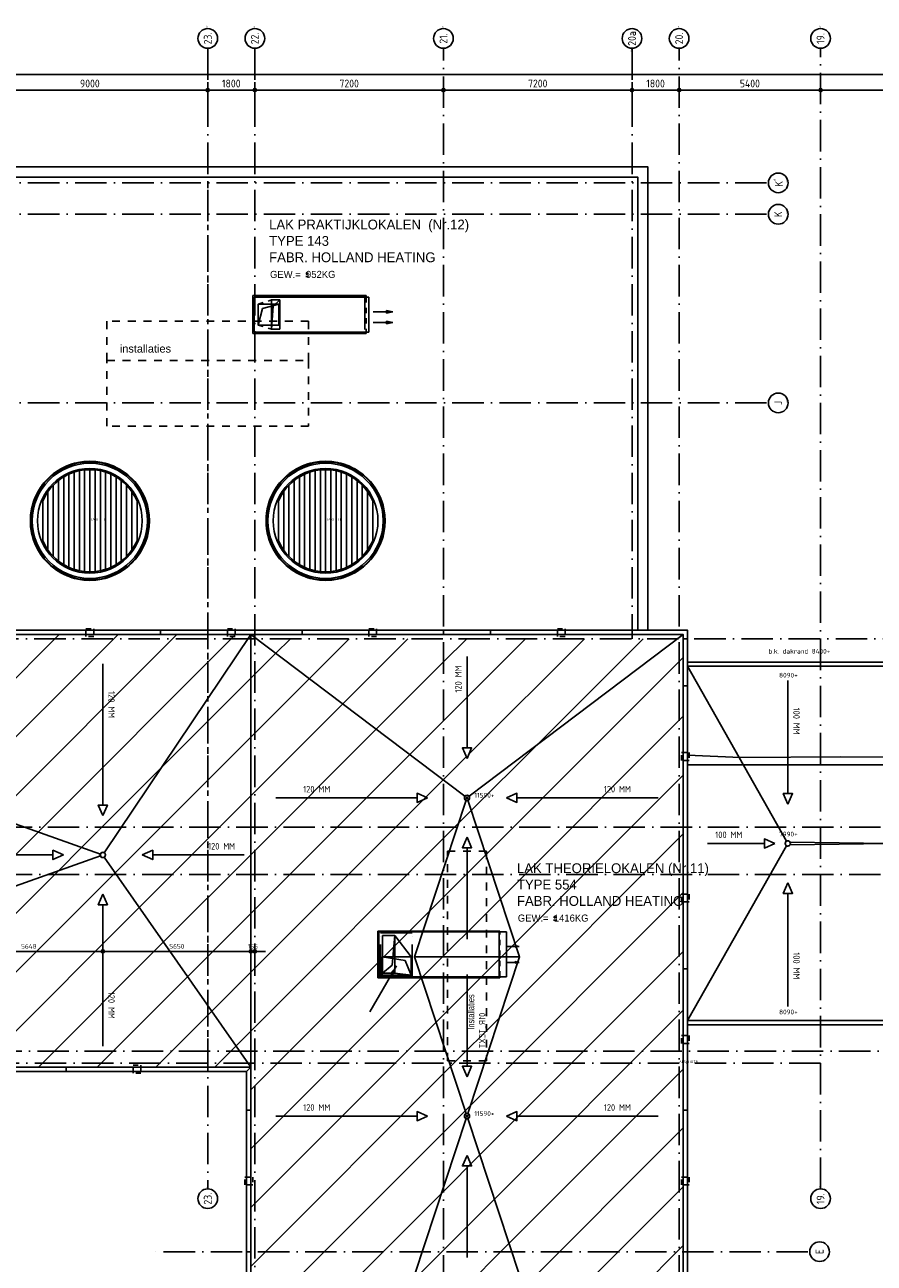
# Model space of a CAD drawing. Extents: x -9573 to 237800, y 0 to 168200.
# Tile 9 of 35: x 53674 to 86109, y 78140 to 125415. Entities that reach past the tile are written whole.
import ezdxf
from ezdxf.enums import TextEntityAlignment as Align

# ---------------------------------------------------------------- set-up
doc = ezdxf.new("R2010")
doc.units = 0
doc.header["$LTSCALE"] = 200
for name, pattern in [('DASHDOT', [9, 6, -1.5, 0, -1.5]), ('DASHED', [3, 1.5, -1.5]), ('HIDDEN', [2, 1, -1]), ('HIDDEN2', [4.7625, 3.175, -1.5875])]:
    doc.linetypes.add(name, pattern=pattern)
doc.layers.get('0').update_dxf_attribs({"linetype": 'CONTINUOUS'})
doc.layers.get('DEFPOINTS').update_dxf_attribs({"linetype": 'CONTINUOUS'})
for name, color, linetype in [('AL$1----_ALGEMEEN', 7, 'CONTINUOUS'), ('AL$1----_MAATVOERING', 7, 'CONTINUOUS'), ('AL$1----_TEKST', 7, 'CONTINUOUS'), ('AL$7----_STRAMIEN', 1, 'DASHDOT'), ('AL$8----_HULPLIJNEN', 2, 'CONTINUOUS'), ('AL27----_DAKEN', 7, 'CONTINUOUS'), ('AL27---_DAKAFSCHOT', 7, 'CONTINUOUS'), ('ALN-----_BLOCKNAAM', 2, 'CONTINUOUS'), ('BL$4----', 7, 'CONTINUOUS'), ('FUNKTIE', 6, 'CONTINUOUS'), ('MV-STRAMIEN', 7, 'CONTINUOUS'), ('OL59----_WTBINST', 7, 'CONTINUOUS'), ('WL570---', 3, 'CONTINUOUS'), ('WL570---_HARTLIJN', 7, 'CONTINUOUS'), ('WL570---_RETOUR', 3, 'CONTINUOUS'), ('WL570---_TOEVOER', 3, 'CONTINUOUS')]:
    doc.layers.add(name, color=color, linetype=linetype)
doc.styles.add('BURO-018', font='BUROFONT.shx', dxfattribs={"height": 360})
doc.styles.add('BURO-025', font='BUROFONT.shx', dxfattribs={"height": 500})
doc.styles.get("Standard").update_dxf_attribs({"font": 'ISOCP'})
doc.styles.add('TECHNIC', font='technic_.ttf')
doc.dimstyles.new('018STIP100UIT', dxfattribs={"dimscale": 100, "dimtxt": 1.8, "dimasz": 2, "dimexe": 2, "dimexo": 3, "dimgap": 1, "dimtad": 1, "dimdec": 4, "dimrnd": 1, "dimtxsty": 'STANDARD', "dimblk": 'MSTR3', "dimblk1": 'MSTR3', "dimblk2": 'MSTR3', "dimsah": 1, "dimcen": 3, "dimdle": 1.25, "dimse1": 1, "dimse2": 1, "dimclrd": 256, "dimclre": 1, "dimclrt": 7, "dimazin": 3, "dimtfac": 0.75, "dimtdec": 4, "dimtix": 1, "dimtmove": 0, "dimatfit": 3, "dimtvp": 1.5, "dimtolj": 1, "dimtzin": 0})
doc.dimstyles.new('030STIP100UIT', dxfattribs={"dimscale": 100, "dimtxt": 3, "dimasz": 2, "dimexe": 2, "dimexo": 3, "dimgap": 1, "dimtad": 1, "dimdec": 4, "dimrnd": 1, "dimtxsty": 'STANDARD', "dimblk": 'MSTR3', "dimcen": 3, "dimdle": 1.25, "dimse1": 1, "dimse2": 1, "dimclrd": 7, "dimclre": 1, "dimazin": 3, "dimtfac": 0.75, "dimtdec": 4, "dimtix": 1, "dimtmove": 0, "dimatfit": 3, "dimtvp": 1.5, "dimtolj": 1, "dimtzin": 0})

# ---------------------------------------------------------------- blocks, each defined once
blk = doc.blocks.new('DAKLICHT')
at = {"layer": 'AL$1----_ALGEMEEN', "color": 1}
for points in [[(-500, 1885), (-500, 1936)], [(-400, -1909), (-400, 1909)], [(-300, 1927), (-300, 1977)], [(-200, -1940), (-200, 1940)], [(-100, 1947), (-100, 1997)], [(0, -1950), (0, 1950)], [(100, 1947), (100, 1997)], [(200, -1940), (200, 1940)], [(300, 1927), (300, 1977)], [(400, -1909), (400, 1909)], [(500, 1885), (500, 1936)], [(-1300, 1453), (-1300, 1520)], [(-1200, -1537), (-1200, 1537)], [(-1100, 1610), (-1100, 1670)], [(-1000, -1674), (-1000, 1674)], [(-900, 1730), (-900, 1786)], [(-800, -1778), (-800, 1778)], [(-700, 1820), (-700, 1873)], [(-600, -1855), (-600, 1855)], [(600, -1855), (600, 1855)], [(700, 1820), (700, 1873)], [(800, -1778), (800, 1778)], [(900, 1730), (900, 1786)], [(1000, -1674), (1000, 1674)], [(1100, 1610), (1100, 1670)], [(1200, -1537), (1200, 1537)], [(1300, 1453), (1300, 1520)], [(-1700, 955), (-1700, 1054)], [(-1600, -1115), (-1600, 1115)], [(-1500, 1246), (-1500, 1323)], [(-1400, -1357), (-1400, 1357)], [(1400, -1357), (1400, 1357)], [(1500, 1246), (1500, 1323)], [(1600, -1115), (1600, 1115)], [(1700, 955), (1700, 1054)], [(-1800, -750), (-1800, 750)], [(1800, -750), (1800, 750)], [(-1700, -1054), (-1700, -955)], [(-1500, -1323), (-1500, -1246)], [(1500, -1323), (1500, -1246)], [(1700, -1054), (1700, -955)], [(-1300, -1520), (-1300, -1453)], [(-1100, -1670), (-1100, -1610)], [(-900, -1786), (-900, -1730)], [(-700, -1873), (-700, -1820)], [(-500, -1936), (-500, -1885)], [(500, -1936), (500, -1885)], [(700, -1873), (700, -1820)], [(900, -1786), (900, -1730)], [(1100, -1670), (1100, -1610)], [(1300, -1520), (1300, -1453)], [(-300, -1977), (-300, -1927)], [(-100, -1997), (-100, -1947)], [(100, -1997), (100, -1947)], [(300, -1977), (300, -1927)]]:
    blk.add_lwpolyline(points, dxfattribs=at)
for radius in [2273, 2255, 2200, 2000]:
    blk.add_circle((0, 0), radius, dxfattribs=at)
for start, end in [(22.6199, 157.3801), (202.6199, 337.3801)]:
    blk.add_arc((0, 0), 1950, start, end, dxfattribs=at)
at = {"layer": 'ALN-----_BLOCKNAAM', "linetype": 'CONTINUOUS'}
blk.add_text('DAKLICHT', height=100, dxfattribs=at).set_placement((0, 0))
blk = doc.blocks.new('01R_TEXT')
at = {"layer": 'ALN-----_BLOCKNAAM', "linetype": 'CONTINUOUS'}
blk.add_text('01R_TEXT', height=500, dxfattribs=at).set_placement((0, 0))
blk = doc.blocks.new('MSTR3')
at = {"color": 0, "linetype": 'CONTINUOUS'}
for p, q in [((-1, 0), (0, 0)), ((0, 1.5), (0, 0)), ((0, 0), (0, -1.5)), ((0, 0), (1.5, 0))]:
    blk.add_line(p, q, dxfattribs=at)
blk.add_circle((0, 0), 0.3, dxfattribs=at)
blk = doc.blocks.new('*D26')
at = {"linetype": 'BYBLOCK'}
blk.add_line((51207, 90046), (56455, 90046), dxfattribs=at)
at = {"layer": 'DEFPOINTS', "color": 0, "linetype": 'BYBLOCK'}
for p in [(56655, 93726), (51007, 91726), (56655, 90046)]:
    blk.add_point(p, dxfattribs=at)
at = {"linetype": 'BYBLOCK', "xscale": 200, "yscale": 200, "zscale": 200, "rotation": 180}
blk.add_blockref('MSTR3', (51007, 90046), dxfattribs=at)
at = {"linetype": 'BYBLOCK', "xscale": 200, "yscale": 200, "zscale": 200}
blk.add_blockref('MSTR3', (56655, 90046), dxfattribs=at)
at = {"color": 7, "linetype": 'BYBLOCK', "insert": (53831, 90236), "char_height": 180, "attachment_point": 5}
blk.add_mtext('\\A1;5648', dxfattribs=at)
blk = doc.blocks.new('*D27')
at = {"linetype": 'BYBLOCK'}
blk.add_line((56855, 90046), (62105, 90046), dxfattribs=at)
at = {"layer": 'DEFPOINTS', "color": 0, "linetype": 'BYBLOCK'}
for p in [(62305, 102135), (56655, 93726), (62305, 90046)]:
    blk.add_point(p, dxfattribs=at)
at = {"linetype": 'BYBLOCK', "xscale": 200, "yscale": 200, "zscale": 200, "rotation": 180}
blk.add_blockref('MSTR3', (56655, 90046), dxfattribs=at)
at = {"linetype": 'BYBLOCK', "xscale": 200, "yscale": 200, "zscale": 200}
blk.add_blockref('MSTR3', (62305, 90046), dxfattribs=at)
at = {"color": 7, "linetype": 'BYBLOCK', "insert": (59480, 90236), "char_height": 180, "attachment_point": 5}
blk.add_mtext('\\A1;5650', dxfattribs=at)
blk = doc.blocks.new('*D28')
at = {"linetype": 'BYBLOCK'}
for p, q in [((62105, 90046), (61905, 90046)), ((62305, 90046), (62460, 90046)), ((62660, 90046), (62860, 90046))]:
    blk.add_line(p, q, dxfattribs=at)
at = {"layer": 'DEFPOINTS', "color": 0, "linetype": 'BYBLOCK'}
for p in [(62305, 102135), (62460, 92980), (62460, 90046)]:
    blk.add_point(p, dxfattribs=at)
at = {"linetype": 'BYBLOCK', "xscale": 200, "yscale": 200, "zscale": 200}
blk.add_blockref('MSTR3', (62305, 90046), dxfattribs=at)
at = {"linetype": 'BYBLOCK', "xscale": 200, "yscale": 200, "zscale": 200, "rotation": 180}
blk.add_blockref('MSTR3', (62460, 90046), dxfattribs=at)
at = {"color": 7, "linetype": 'BYBLOCK', "insert": (62383, 90236), "char_height": 180, "attachment_point": 5}
blk.add_mtext('\\A1;155', dxfattribs=at)
blk = doc.blocks.new('AFSCHOT8')
at = {"layer": 'AL27----_DAKEN', "color": 1}
for points in [[(320, 15146), (320, 15300), (13830, 15300), (13830, 15146)], [(320, 1620), (320, 1466), (13830, 1466), (13830, 1620)]]:
    blk.add_lwpolyline(points, close=True, dxfattribs=at)
for points in [[(4152, 10287), (4152, 14608)], [(10010, 10287), (10010, 14608)], [(4152, 9887), (3976, 10287), (4152, 10287)], [(4152, 9887), (4329, 10287), (4152, 10287)], [(10010, 9887), (9834, 10287), (10010, 10287)], [(10010, 9887), (10186, 10287), (10010, 10287)], [(3656, 8383), (3256, 8559), (3256, 8383)], [(10504, 8383), (10904, 8559), (10904, 8383)], [(3256, 8383), (1079, 8383)], [(3656, 8383), (3256, 8207), (3256, 8383)], [(10504, 8383), (10904, 8207), (10904, 8383)], [(10904, 8383), (13081, 8383)], [(4152, 6879), (3976, 6479), (4152, 6479)], [(4152, 6879), (4329, 6479), (4152, 6479)], [(10010, 6879), (9834, 6479), (10010, 6479)], [(10010, 6879), (10186, 6479), (10010, 6479)], [(4152, 6479), (4152, 2158)], [(10010, 6479), (10010, 2158)]]:
    blk.add_lwpolyline(points, dxfattribs=at)
at = {"layer": 'AL27---_DAKAFSCHOT', "color": 1}
for points in [[(13830, 15146), (320, 15146), (4098, 8470, -0.424409), (4236, 8429), (7975, 8383), (9914, 8429, -0.424409), (10052, 8470)], [(320, 15146), (320, 1620), (4098, 8296, -0.270012), (4047, 8383, -0.270012), (4098, 8470)], [(13830, 15146), (13830, 1620), (10052, 8296, 0.270012), (10103, 8383, 0.270012), (10052, 8470)], [(10052, 8296, -0.424409), (9914, 8337), (7975, 8383), (4236, 8337, -0.424409), (4098, 8296), (320, 1620), (13830, 1620)]]:
    blk.add_lwpolyline(points, format="xyb", close=True, dxfattribs=at)
at = {"layer": 'AL27---_DAKAFSCHOT'}
for centre in [(4147, 8383), (10003, 8383)]:
    blk.add_circle(centre, 100, dxfattribs=at)
at = {"layer": 'AL$1----_TEKST', "color": 7, "insert": (3411, 15810), "char_height": 180, "width": 3599.63, "attachment_point": 1}
blk.add_mtext('b.k. dakrand 8400+', dxfattribs=at)
at = {"layer": 'AL$1----_TEKST', "color": 4, "char_height": 180, "width": 578.42, "attachment_point": 1}
for s, insert in [('8090+', (3817, 14897)), ('8090+', (9675, 14897)), ('7990+', (3817, 8831)), ('7990+', (9675, 8831)), ('8090+', (3817, 2041)), ('8090+', (9675, 2041))]:
    blk.add_mtext(s, dxfattribs=dict(at, insert=insert))
at = {"layer": 'AL27----_DAKEN', "color": 1, "char_height": 250, "width": 1902.82, "rotation": 270}
for insert, attachment_point in [((4608, 13569), 1), ((10466, 13569), 1), ((4608, 3197), 3), ((10466, 3197), 3)]:
    blk.add_mtext('100 MM', dxfattribs=dict(at, insert=insert, attachment_point=attachment_point))
at = {"layer": 'AL27----_DAKEN', "color": 1, "char_height": 250, "width": 1902.82}
for insert, attachment_point in [((1379, 8838), 1), ((12781, 8838), 3)]:
    blk.add_mtext('100 MM', dxfattribs=dict(at, insert=insert, attachment_point=attachment_point))
at = {"layer": 'ALN-----_BLOCKNAAM', "linetype": 'CONTINUOUS'}
blk.add_text('AFSCHOT8', height=100, dxfattribs=at).set_placement((0, 0))
blk = doc.blocks.new('1011')
at = {"layer": 'AL$7----_STRAMIEN', "color": 7, "linetype": 'CONTINUOUS'}
blk.add_circle((-750, 0), 750, dxfattribs=at)
at = {"layer": 'ALN-----_BLOCKNAAM', "linetype": 'CONTINUOUS'}
blk.add_text('1011', height=100, dxfattribs=at).set_placement((0, 0))
blk = doc.blocks.new('*D98')
at = {"color": 7, "linetype": 'BYBLOCK'}
blk.add_line((92860, 122921), (84260, 122921), dxfattribs=at)
at = {"layer": 'DEFPOINTS', "color": 0, "linetype": 'BYBLOCK'}
for p in [(93060, 123881), (84060, 122921), (84060, 106012)]:
    blk.add_point(p, dxfattribs=at)
at = {"color": 7, "linetype": 'BYBLOCK', "xscale": 200, "yscale": 200, "zscale": 200, "rotation": 180}
blk.add_blockref('MSTR3', (84060, 122921), dxfattribs=at)
at = {"color": 7, "linetype": 'BYBLOCK', "xscale": 200, "yscale": 200, "zscale": 200}
blk.add_blockref('MSTR3', (93060, 122921), dxfattribs=at)
at = {"color": 0, "linetype": 'BYBLOCK', "insert": (88560, 123171), "char_height": 300, "attachment_point": 5}
blk.add_mtext('\\A1;9000', dxfattribs=at)
blk = doc.blocks.new('*D99')
at = {"color": 7, "linetype": 'BYBLOCK'}
blk.add_line((83860, 122921), (78860, 122921), dxfattribs=at)
at = {"layer": 'DEFPOINTS', "color": 0, "linetype": 'BYBLOCK'}
for p in [(78660, 122921), (78660, 106012), (84060, 106012)]:
    blk.add_point(p, dxfattribs=at)
at = {"color": 7, "linetype": 'BYBLOCK', "xscale": 200, "yscale": 200, "zscale": 200, "rotation": 180}
blk.add_blockref('MSTR3', (78660, 122921), dxfattribs=at)
at = {"color": 7, "linetype": 'BYBLOCK', "xscale": 200, "yscale": 200, "zscale": 200}
blk.add_blockref('MSTR3', (84060, 122921), dxfattribs=at)
at = {"color": 0, "linetype": 'BYBLOCK', "insert": (81360, 123171), "char_height": 300, "attachment_point": 5}
blk.add_mtext('\\A1;5400', dxfattribs=at)
blk = doc.blocks.new('*D100')
at = {"color": 7, "linetype": 'BYBLOCK'}
blk.add_line((78460, 122921), (77060, 122921), dxfattribs=at)
at = {"layer": 'DEFPOINTS', "color": 0, "linetype": 'BYBLOCK'}
for p in [(76860, 123881), (76860, 122921), (78660, 105881)]:
    blk.add_point(p, dxfattribs=at)
at = {"color": 7, "linetype": 'BYBLOCK', "xscale": 200, "yscale": 200, "zscale": 200, "rotation": 180}
blk.add_blockref('MSTR3', (76860, 122921), dxfattribs=at)
at = {"color": 7, "linetype": 'BYBLOCK', "xscale": 200, "yscale": 200, "zscale": 200}
blk.add_blockref('MSTR3', (78660, 122921), dxfattribs=at)
at = {"color": 0, "linetype": 'BYBLOCK', "insert": (77760, 123171), "char_height": 300, "attachment_point": 5}
blk.add_mtext('\\A1;1800', dxfattribs=at)
blk = doc.blocks.new('*D101')
at = {"color": 7, "linetype": 'BYBLOCK'}
blk.add_line((76660, 122921), (69860, 122921), dxfattribs=at)
at = {"layer": 'DEFPOINTS', "color": 0, "linetype": 'BYBLOCK'}
for p in [(69660, 123881), (76860, 123881), (69660, 122921)]:
    blk.add_point(p, dxfattribs=at)
at = {"color": 7, "linetype": 'BYBLOCK', "xscale": 200, "yscale": 200, "zscale": 200, "rotation": 180}
blk.add_blockref('MSTR3', (69660, 122921), dxfattribs=at)
at = {"color": 7, "linetype": 'BYBLOCK', "xscale": 200, "yscale": 200, "zscale": 200}
blk.add_blockref('MSTR3', (76860, 122921), dxfattribs=at)
at = {"color": 0, "linetype": 'BYBLOCK', "insert": (73260, 123171), "char_height": 300, "attachment_point": 5}
blk.add_mtext('\\A1;7200', dxfattribs=at)
blk = doc.blocks.new('*D102')
at = {"color": 7, "linetype": 'BYBLOCK'}
blk.add_line((69460, 122921), (62660, 122921), dxfattribs=at)
at = {"layer": 'DEFPOINTS', "color": 0, "linetype": 'BYBLOCK'}
for p in [(62460, 123881), (69660, 123881), (62460, 122921)]:
    blk.add_point(p, dxfattribs=at)
at = {"color": 7, "linetype": 'BYBLOCK', "xscale": 200, "yscale": 200, "zscale": 200, "rotation": 180}
blk.add_blockref('MSTR3', (62460, 122921), dxfattribs=at)
at = {"color": 7, "linetype": 'BYBLOCK', "xscale": 200, "yscale": 200, "zscale": 200}
blk.add_blockref('MSTR3', (69660, 122921), dxfattribs=at)
at = {"color": 0, "linetype": 'BYBLOCK', "insert": (66060, 123171), "char_height": 300, "attachment_point": 5}
blk.add_mtext('\\A1;7200', dxfattribs=at)
blk = doc.blocks.new('*D103')
at = {"color": 7, "linetype": 'BYBLOCK'}
blk.add_line((62260, 122921), (60860, 122921), dxfattribs=at)
at = {"layer": 'DEFPOINTS', "color": 0, "linetype": 'BYBLOCK'}
for p in [(60660, 123882), (62460, 123881), (60660, 122921)]:
    blk.add_point(p, dxfattribs=at)
at = {"color": 7, "linetype": 'BYBLOCK', "xscale": 200, "yscale": 200, "zscale": 200, "rotation": 180}
blk.add_blockref('MSTR3', (60660, 122921), dxfattribs=at)
at = {"color": 7, "linetype": 'BYBLOCK', "xscale": 200, "yscale": 200, "zscale": 200}
blk.add_blockref('MSTR3', (62460, 122921), dxfattribs=at)
at = {"color": 0, "linetype": 'BYBLOCK', "insert": (61560, 123171), "char_height": 300, "attachment_point": 5}
blk.add_mtext('\\A1;1800', dxfattribs=at)
blk = doc.blocks.new('*D104')
at = {"color": 7, "linetype": 'BYBLOCK'}
blk.add_line((60460, 122921), (51860, 122921), dxfattribs=at)
at = {"layer": 'DEFPOINTS', "color": 0, "linetype": 'BYBLOCK'}
for p in [(51660, 123881), (60660, 123881), (51660, 122921)]:
    blk.add_point(p, dxfattribs=at)
at = {"color": 7, "linetype": 'BYBLOCK', "xscale": 200, "yscale": 200, "zscale": 200, "rotation": 180}
blk.add_blockref('MSTR3', (51660, 122921), dxfattribs=at)
at = {"color": 7, "linetype": 'BYBLOCK', "xscale": 200, "yscale": 200, "zscale": 200}
blk.add_blockref('MSTR3', (60660, 122921), dxfattribs=at)
at = {"color": 0, "linetype": 'BYBLOCK', "insert": (56160, 123171), "char_height": 300, "attachment_point": 5}
blk.add_mtext('\\A1;9000', dxfattribs=at)
blk = doc.blocks.new('1010')
at = {"layer": 'AL$7----_STRAMIEN', "color": 7, "linetype": 'CONTINUOUS'}
blk.add_circle((0, 750), 750, dxfattribs=at)
at = {"layer": 'ALN-----_BLOCKNAAM', "linetype": 'CONTINUOUS'}
blk.add_text('1010', height=100, dxfattribs=at).set_placement((0, 0))
blk = doc.blocks.new('*D119')
at = {"color": 7, "linetype": 'BYBLOCK'}
blk.add_line((229660, 123521), (-300, 123521), dxfattribs=at)
at = {"layer": 'DEFPOINTS', "color": 0, "linetype": 'BYBLOCK'}
for p in [(-500, 123881), (-500, 123521), (229860, 104657)]:
    blk.add_point(p, dxfattribs=at)
at = {"color": 7, "linetype": 'BYBLOCK', "xscale": 200, "yscale": 200, "zscale": 200, "rotation": 180}
blk.add_blockref('MSTR3', (-500, 123521), dxfattribs=at)
at = {"color": 7, "linetype": 'BYBLOCK', "xscale": 200, "yscale": 200, "zscale": 200}
blk.add_blockref('MSTR3', (229860, 123521), dxfattribs=at)
at = {"color": 0, "linetype": 'BYBLOCK', "insert": (114680, 123771), "char_height": 300, "attachment_point": 5}
blk.add_mtext('\\A1;230360', dxfattribs=at)
blk = doc.blocks.new('LU-PIJL7')
at = {"color": 0, "linetype": 'CONTINUOUS'}
for p, q in [((0, 0), (-15, 0)), ((-5, -1), (-5, 1)), ((-5, 1), (0, 0)), ((0, 0), (-5, -1))]:
    blk.add_line(p, q, dxfattribs=at)
blk.add_solid([(-5, 1), (-5, -1), (0, 0)], dxfattribs=at)
blk = doc.blocks.new('LU-2-KUZ')
at = {"color": 0, "linetype": 'HIDDEN2'}
for p, q in [((-0.5, 0.5), (0.5, 0.5)), ((-0.5, -0.5), (-0.5, 0.5)), ((0.5, 0.5), (-0.289, 0.289)), ((0.5, 0.5), (0.5, -0.5)), ((-0.5, -0.5), (-0.289, 0.289)), ((0.5, -0.5), (-0.5, -0.5))]:
    blk.add_line(p, q, dxfattribs=at)
blk = doc.blocks.new('LU-PIJL1')
at = {"color": 0, "linetype": 'CONTINUOUS'}
blk.add_line((0, 0), (10.12, 17.54), dxfattribs=at)
blk.add_lwpolyline([(10.12, 17.54, 0, 1.5, 0), (8.25, 14.29, 1.5, 1.5, 0)], format="xyseb", dxfattribs=at)

msp = doc.modelspace()

# ---------------------------------------------------------------- hatches: boundary and pattern name
at = {"layer": 'BL$4----'}
h = msp.add_hatch(dxfattribs=at)
h.set_pattern_fill('ANSI31', color=256, scale=500, style=0)
h.paths.add_polyline_path([(28412.41608, 102135.22757), (62305.12166, 102135.22757), (56654.76887, 93725.58036), (51006.76887, 95725.58036), (45358.76887, 93725.58036), (39710.76887, 95725.58036), (34062.76887, 93725.58036)])
h.paths.add_polyline_path([(28412.41608, 85625.58036), (62305.12166, 85625.58036), (56654.76887, 93725.58036), (51006.76887, 91725.58036), (45358.76887, 93725.58036), (39710.76887, 91725.58036), (34062.76887, 93725.58036)])
h = msp.add_hatch(dxfattribs=at)
h.set_pattern_fill('ANSI31', color=256, scale=500, style=0)
h.paths.add_polyline_path([(62305.12166, 102135.22757), (70560.12166, 95905.40396), (68560.12166, 89830.40396), (70560.12166, 83755.40396), (68560.12166, 77680.40396), (70560.12166, 71605.40396), (68560.12166, 65530.40396), (70560.12166, 59455.40396), (62305.12166, 53225.58036)])
h = msp.add_hatch(dxfattribs=at)
h.set_pattern_fill('ANSI31', color=256, scale=500, style=0)
h.paths.add_polyline_path([(78815.12166, 102135.22757), (70560.12166, 95905.40396), (72560.12166, 89830.40396), (70560.12166, 83755.40396), (72560.12166, 77680.40396), (70560.12166, 71605.40396), (72560.12166, 65530.40396), (70560.12166, 59455.40396), (78815.12166, 53225.58036)])
h = msp.add_hatch(dxfattribs=at)
h.set_pattern_fill('ANSI31', color=256, scale=500, style=0)
h.paths.add_polyline_path([(60660.12166, 99686.90794), (57363.61218, 94780.58036), (60660.12166, 94780.58036)])
h.paths.add_polyline_path([(62305.12166, 101980.58036), (62201.21584, 101980.58036), (60660.12166, 99686.90794), (60660.12166, 94780.58036), (62305.12166, 94780.58036)])
h.paths.add_polyline_path([(62305.12166, 94780.58036), (60660.12166, 94780.58036), (60660.12166, 92980.58036), (62305.12166, 92980.58036)])
h.paths.add_polyline_path([(58158.28838, 93725.58036), (58558.28838, 93901.63765), (58558.28838, 93725.58036), (60660.12166, 93725.58036), (60660.12166, 94780.58036), (57363.61218, 94780.58036), (56710.53865, 93808.58476, -0.2498066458), (56754.76887, 93725.58036, -0.2451672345), (56711.98151, 93643.56381), (57174.46181, 92980.58036), (60660.12166, 92980.58036), (60660.12166, 93725.58036), (58558.28838, 93725.58036), (58558.28838, 93549.52306)])
h.paths.add_polyline_path([(60660.12166, 92980.58036), (57174.46181, 92980.58036), (60660.12166, 87983.7517)])
h.paths.add_polyline_path([(62305.12166, 92980.58036), (60660.12166, 92980.58036), (60660.12166, 87983.7517), (61883.08914, 86230.58036), (62305.12166, 86230.58036)])
h.paths.add_polyline_path([(60691.74264, 94243.53077), (61766.74264, 94243.53077), (61766.74264, 93868.48156), (60691.74264, 93868.48156)], flags=24)
h.paths.add_polyline_path([(59209.8744, 90371.21576), (59750.01613, 90371.21576), (59750.01613, 90101.21576), (59209.8744, 90101.21576)], flags=24)
h.paths.add_polyline_path([(62189.89374, 90371.21576), (62575.34958, 90371.21576), (62575.34958, 90101.21576), (62189.89374, 90101.21576)], flags=9)
h = msp.add_hatch(dxfattribs=at)
h.set_pattern_fill('ANSI31', color=256, scale=500, style=0)
h.paths.add_polyline_path([(69660.12166, 101980.58036), (62509.80749, 101980.58036), (69660.12166, 96584.43305)])
h = msp.add_hatch(dxfattribs=at)
h.set_pattern_fill('ANSI31', color=256, scale=500, style=0)
h.paths.add_polyline_path([(78610.09179, 101980.58036), (69660.12166, 101980.58036), (69660.12166, 96584.43305), (70480.30105, 95965.46601, -0.4981300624), (70639.94103, 95965.46765)])
h.paths.add_polyline_path([(70560.12166, 97808.92347), (70736.17895, 97808.92347), (70560.12166, 97408.92347), (70384.06436, 97808.92347)], flags=16)
h.paths.add_polyline_path([(70042.17124, 99942.37773), (70042.17124, 101017.37773), (70417.22046, 101017.37773), (70417.22046, 99942.37773)], flags=24)
h = msp.add_hatch(dxfattribs=at)
h.set_pattern_fill('ANSI31', color=256, scale=500, style=0)
h.paths.add_polyline_path([(34062.76887, 93725.58036), (39710.76887, 95725.58036), (45358.76887, 93725.58036), (51006.76887, 95725.58036), (56654.76887, 93725.58036), (51006.76887, 91725.58036), (45358.76887, 93725.58036), (39710.76887, 91725.58036)])
h = msp.add_hatch(dxfattribs=at)
h.set_pattern_fill('ANSI31', color=256, scale=500, style=0)
h.paths.add_polyline_path([(72560.12166, 89830.40396), (70560.12166, 95905.40396), (68560.12166, 89830.40396), (70560.12166, 83755.40396)])
h.paths.add_polyline_path([(72560.12166, 77680.40396), (70560.12166, 83755.40396), (68560.12166, 77680.40396), (70560.12166, 71605.40396)])
h.paths.add_polyline_path([(70560.12166, 71605.40396), (68560.12166, 65530.40396), (70560.12166, 59455.40396), (72560.12166, 65530.40396)])

# ---------------------------------------------------------------- linework, layer by layer
at = {"layer": 'AL$1----_ALGEMEEN', "linetype": 'DASHED'}
msp.add_lwpolyline([(71309.94527, 93870.40396), (71309.94527, 85870.40396), (69809.94527, 85870.40396), (69809.94527, 93870.40396)], close=True, dxfattribs=at)
at = {"layer": 'AL$7----_STRAMIEN', "color": 2}
for p, q in [((67260.12166, 89104.75855), (67260.12166, 90754.75855)), ((68460.12166, 90754.75855), (67260.12166, 90754.75855)), ((68460.12166, 89104.75855), (68460.12166, 90754.75855)), ((67164.39863, 89104.75855), (68324.39863, 89104.75855)), ((68460.12166, 89104.75855), (67260.12166, 89104.75855))]:
    msp.add_line(p, q, dxfattribs=at)
at = {"layer": 'AL$7----_STRAMIEN', "color": 1}
msp.add_line((83577.44753, 78580.58036), (58560.12166, 78580.58036), dxfattribs=at)
for points in [[(60660.12166, 124517.90623), (60660.12166, 80980.58035)], [(62460.12166, 124517.90623), (62460.12166, 48441.6449)], [(69660.12166, 48441.6449), (69660.12166, 124517.90623)], [(76860.12166, 124517.90623), (76860.12166, 101980.58036)], [(78660.12166, 48441.6449), (78660.12166, 124517.90623)], [(84060.12166, 80980.58036), (84060.12166, 124517.90623)], [(81997.44753, 119380.58036), (-5367.20421, 119380.58036)], [(81997.44753, 118180.58036), (-5367.20421, 118180.58036)], [(81997.44753, 110980.58036), (-5367.20421, 110980.58036)], [(-5367.20421, 101980.58036), (233965.12151, 101980.58036)], [(233960.29813, 94780.58036), (-5367.20421, 94780.58036)], [(233960.29813, 92980.58036), (-5367.20421, 92980.58036)], [(233568.74068, 86230.58036), (-2089.62728, 86230.58036)], [(84060.12166, 85780.58036), (-5351.03716, 85780.58036)]]:
    msp.add_lwpolyline(points, dxfattribs=at)
at = {"layer": 'AL$8----_HULPLIJNEN'}
msp.add_lwpolyline([(78979.76887, 97159.62711), (92490.29813, 97159.62711), (92490.29813, 97539.62711), (88662.66581, 97439.62711), (84829.85711, 97467.62711), (81007.40119, 97439.62711), (78979.76887, 97539.62711)], close=True, dxfattribs=at)
at = {"layer": 'AL27----_DAKEN', "color": 1}
for points in [[(43850.12166, 102290.58033), (43850.12166, 119990.58036), (77470.12166, 119990.58036), (77470.12166, 102290.58033)], [(44240.12166, 102290.58033), (44240.12166, 119600.58036), (77080.12166, 119600.58036), (77080.12166, 102290.58033)]]:
    msp.add_lwpolyline(points, dxfattribs=at)
at = {"layer": 'AL27----_DAKEN', "color": 1, "linetype": 'HIDDEN'}
msp.add_lwpolyline([(60660.12166, 119380.40396), (60660.12166, 85780.40396)], dxfattribs=at)
at = {"layer": 'AL27----_DAKEN', "color": 4}
for points in [[(11740.12166, 102300.22757), (11740.12166, 53060.58036), (28579.76887, 53060.58036), (28579.76887, 85460.58036), (62140.12166, 85460.58036), (62140.12166, 53060.58036), (78979.76887, 53060.58036), (78979.76887, 102300.22757)], [(11905.12166, 102135.22757), (11905.12166, 53225.58036), (28414.76887, 53225.58036), (28414.76887, 85625.58036), (62305.12166, 85625.58036), (62305.12166, 53225.58036), (78814.76887, 53225.58036), (78814.76887, 102135.22757)]]:
    msp.add_lwpolyline(points, close=True, dxfattribs=at)
at = {"layer": 'AL27----_DAKEN', "color": 1, "linetype": 'HIDDEN'}
for points in [[(56010.12166, 102062.81577), (56010.12166, 102362.81577), (56310.12166, 102362.81577), (56310.12166, 102062.81577)], [(61410.12166, 102062.81577), (61410.12166, 102362.81577), (61710.12166, 102362.81577), (61710.12166, 102062.81577)], [(66810.12166, 102062.81577), (66810.12166, 102362.81577), (67110.12166, 102362.81577), (67110.12166, 102062.81577)], [(74010.12166, 102062.81577), (74010.12166, 102362.81577), (74310.12166, 102362.81577), (74310.12166, 102062.81577)], [(79047.26887, 97330.40396), (78747.26887, 97330.40396), (78747.26887, 97630.40396), (79047.26887, 97630.40396)], [(79047.26887, 91930.40396), (78747.26887, 91930.40396), (78747.26887, 92230.40396), (79047.26887, 92230.40396)], [(79047.26887, 86530.40396), (78747.26887, 86530.40396), (78747.26887, 86830.40396), (79047.26887, 86830.40396)], [(57810.12166, 85397.99216), (57810.12166, 85697.99216), (58110.12166, 85697.99216), (58110.12166, 85397.99216)], [(62382.44526, 81130.40396), (62082.44526, 81130.40396), (62082.44526, 81430.40396), (62382.44526, 81430.40396)], [(79047.26887, 81130.40396), (78747.26887, 81130.40396), (78747.26887, 81430.40396), (79047.26887, 81430.40396)]]:
    msp.add_lwpolyline(points, close=True, dxfattribs=at)
at = {"layer": 'AL27----_DAKEN', "color": 4}
for points in [[(58860.12166, 102135.22757), (58860.12166, 102290.40396)], [(64260.12166, 102135.22757), (64260.12166, 102290.40396)], [(69660.12166, 102135.22757), (69660.12166, 102290.40396)], [(71460.12166, 102135.22757), (71460.12166, 102290.40396)], [(76860.12166, 102135.22757), (76860.12166, 102290.40396)], [(78814.76887, 101980.40396), (78969.94526, 101980.40396)], [(78814.76887, 100180.40396), (78969.94526, 100180.40396)], [(78814.76887, 94780.40396), (78969.94526, 94780.40396)], [(78814.76887, 89380.40396), (78969.94526, 89380.40396)], [(55260.12166, 85470.40396), (55260.12166, 85625.58036)], [(60660.12166, 85470.40396), (60660.12166, 85625.58036)], [(62149.94526, 83980.40396), (62305.12166, 83980.40396)], [(78814.76887, 83980.40396), (78969.94526, 83980.40396)], [(62149.94526, 78580.40396), (62305.12166, 78580.40396)], [(78814.76887, 78580.40396), (78969.94526, 78580.40396)]]:
    msp.add_lwpolyline(points, dxfattribs=at)
at = {"layer": 'AL27----_DAKEN'}
for points in [[(62305.12166, 102135.22757), (62305.12166, 85625.58036)], [(70560.12166, 97808.92347), (70560.12166, 101305.46167)], [(56654.76887, 95629.09987), (56654.76887, 101019.88777)], [(70560.12166, 97408.92347), (70384.06436, 97808.92347), (70560.12166, 97808.92347)], [(70560.12166, 97408.92347), (70736.17895, 97808.92347), (70560.12166, 97808.92347)], [(69056.60215, 95905.40396), (68656.60215, 96081.46126), (68656.60215, 95905.40396)], [(72063.64117, 95905.40396), (72463.64117, 96081.46126), (72463.64117, 95905.40396)], [(56654.76887, 95229.09987), (56478.71157, 95629.09987), (56654.76887, 95629.09987)], [(56654.76887, 95229.09987), (56830.82617, 95629.09987), (56654.76887, 95629.09987)], [(68656.60215, 95905.40396), (63265.81425, 95905.40396)], [(69056.60215, 95905.40396), (68656.60215, 95729.34667), (68656.60215, 95905.40396)], [(72063.64117, 95905.40396), (72463.64117, 95729.34667), (72463.64117, 95905.40396)], [(72463.64117, 95905.40396), (77854.42907, 95905.40396)], [(70560.12166, 94401.88445), (70384.06436, 94001.88445), (70560.12166, 94001.88445)], [(70560.12166, 94401.88445), (70736.17895, 94001.88445), (70560.12166, 94001.88445)], [(54751.24936, 93725.58036), (51254.71116, 93725.58036)], [(55151.24936, 93725.58036), (54751.24936, 93901.63765), (54751.24936, 93725.58036)], [(55151.24936, 93725.58036), (54751.24936, 93549.52306), (54751.24936, 93725.58036)], [(58158.28838, 93725.58036), (58558.28838, 93901.63765), (58558.28838, 93725.58036)], [(58158.28838, 93725.58036), (58558.28838, 93549.52306), (58558.28838, 93725.58036)], [(58558.28838, 93725.58036), (62054.82658, 93725.58036)], [(70560.12166, 94001.88445), (70560.12166, 90505.34625)], [(56654.76887, 92222.06085), (56478.71157, 91822.06085), (56654.76887, 91822.06085)], [(56654.76887, 92222.06085), (56830.82617, 91822.06085), (56654.76887, 91822.06085)], [(56654.76887, 91822.06085), (56654.76887, 86431.27295)], [(70560.12166, 85658.92347), (70560.12166, 89155.46167)], [(70560.12166, 85258.92347), (70384.06436, 85658.92347), (70560.12166, 85658.92347)], [(70560.12166, 85258.92347), (70736.17895, 85658.92347), (70560.12166, 85658.92347)], [(68656.60215, 83755.40396), (63265.81425, 83755.40396)], [(69056.60215, 83755.40396), (68656.60215, 83931.46126), (68656.60215, 83755.40396)], [(69056.60215, 83755.40396), (68656.60215, 83579.34667), (68656.60215, 83755.40396)], [(72063.64117, 83755.40396), (72463.64117, 83931.46126), (72463.64117, 83755.40396)], [(72063.64117, 83755.40396), (72463.64117, 83579.34667), (72463.64117, 83755.40396)], [(72463.64117, 83755.40396), (77854.42907, 83755.40396)], [(70560.12166, 82251.88445), (70384.06436, 81851.88445), (70560.12166, 81851.88445)], [(70560.12166, 82251.88445), (70736.17895, 81851.88445), (70560.12166, 81851.88445)], [(70560.12166, 81851.88445), (70560.12166, 78355.34625)]]:
    msp.add_lwpolyline(points, dxfattribs=at)
at = {"layer": 'AL27----_DAKEN', "color": 4, "linetype": 'HIDDEN'}
msp.add_lwpolyline([(62140.12166, 85460.58036), (62305.12166, 85625.58036)], dxfattribs=at)
at = {"layer": 'AL27---_DAKAFSCHOT', "color": 1}
for points in [[(58432.67398, 106480.40396, -1.0000000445), (53887.56934, 106480.40396, -1.0000000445)], [(62887.56934, 106480.40396, 1.0000000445), (67432.67398, 106480.40396, 1.0000000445)], [(62305.12166, 102135.22757), (28412.41608, 102135.22757), (34006.99909, 93808.58476, -0.4898802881), (34157.03334, 93758.96013), (39710.76887, 95725.58036), (45264.5044, 93758.96013, -0.7067374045), (45453.03334, 93758.96013), (51006.76887, 95725.58036), (56560.5044, 93758.96013, -0.4898802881), (56710.53865, 93808.58476)], [(62305.12166, 102135.22757), (56710.53865, 93808.58476, -0.2498066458), (56754.76887, 93725.58036, -0.2451672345), (56711.98151, 93643.56381), (62305.12166, 85625.58036)], [(70528.8509, 83660.24262, -0.3238467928), (70460.12166, 83755.22757, -0.3238467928), (70528.8509, 83850.21251), (68560.12166, 89830.22757), (70528.8509, 95810.24262, -0.3238467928), (70460.12166, 95905.22757, -0.163043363), (70480.30105, 95965.46601), (62305.12166, 102135.05117), (62305.12166, 53225.40396), (70480.30105, 59394.98913, -0.163043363), (70460.12166, 59455.22757, -0.3238467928), (70528.8509, 59550.21251), (68560.12166, 65530.22757), (70528.8509, 71510.24262, -0.3238467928), (70460.12166, 71605.22757, -0.3238467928), (70528.8509, 71700.21251), (68560.12166, 77680.22757)], [(78814.76887, 102135.05117), (62305.12166, 102135.05117), (70480.30105, 95965.46601, -0.4981300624), (70639.94103, 95965.46765)], [(78814.76887, 102135.05117), (70639.94103, 95965.46765, -0.1630486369), (70660.12166, 95905.22757, -0.3238467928), (70591.39242, 95810.24262), (72560.12166, 89830.22757), (70591.39242, 83850.21251, -0.3238467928), (70660.12166, 83755.22757, -0.3238467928), (70591.39242, 83660.24262), (72560.12166, 77680.22757), (70591.39242, 71700.21251, -0.3238467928), (70660.12166, 71605.22757, -0.3238467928), (70591.39242, 71510.24262), (72560.12166, 65530.22757), (70591.39242, 59550.21251, -0.3238467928), (70660.12166, 59455.22757, -0.1630486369), (70639.94103, 59394.98749), (78814.76887, 53225.40396)], [(56560.5044, 93692.20059, -0.0852882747), (56554.76887, 93725.58036, -0.0852882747), (56560.5044, 93758.96013), (51006.76887, 95725.58036), (45453.03334, 93758.96013, -0.0852882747), (45458.76887, 93725.58036, -0.0852882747), (45453.03334, 93692.20059), (51006.76887, 91725.58036)], [(70591.39242, 95810.24262, -0.1603752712), (70528.8509, 95810.24262), (68560.12166, 89830.22757), (72560.12166, 89830.22757)], [(56711.98151, 93643.56381, -0.4953127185), (56560.5044, 93692.20059), (51006.76887, 91725.58036), (45453.03334, 93692.20059, -0.7067374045), (45264.5044, 93692.20059), (39710.76887, 91725.58036), (34157.03334, 93692.20059, -0.4953127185), (34005.55623, 93643.56381), (28412.41608, 85625.58036), (62305.12166, 85625.58036)], [(70591.39242, 83850.21251, 0.1603752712), (70528.8509, 83850.21251), (68560.12166, 89830.22757), (72560.12166, 89830.22757)], [(70591.39242, 83660.24262, -0.1603752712), (70528.8509, 83660.24262), (68560.12166, 77680.22757), (72560.12166, 77680.22757)]]:
    msp.add_lwpolyline(points, format="xyb", close=True, dxfattribs=at)
at = {"layer": 'AL27---_DAKAFSCHOT', "color": 4}
for centre in [(70560.12166, 95905.22757), (56654.76887, 93725.58036), (70560.12166, 83755.22757)]:
    msp.add_circle(centre, 100, dxfattribs=at)
at = {"layer": 'AL27---_DAKAFSCHOT'}
for centre in [(70560.12166, 95905.22757), (70560.12166, 83755.22757)]:
    msp.add_circle(centre, 30, dxfattribs=at)
at = {"layer": 'OL59----_WTBINST', "color": 8, "linetype": 'DASHED'}
msp.add_line((64510.12173, 114095.12855), (56810.12173, 114095.12855), dxfattribs=at)
for points in [[(56810.12166, 114094.95213), (56810.12166, 112594.95213), (64510.12166, 112594.95213), (64510.12166, 114094.95213)], [(56810.12166, 110094.95213), (56810.12166, 112594.95213), (64510.12166, 112594.95213), (64510.12166, 110094.95213)]]:
    msp.add_lwpolyline(points, close=True, dxfattribs=at)
at = {"layer": 'WL570---'}
for p, q in [((66710.12166, 115075.58036), (62380.12166, 115075.58036)), ((66810.12166, 115020.58036), (62435.12166, 115020.58036)), ((66710.12166, 113625.58036), (62380.12166, 113625.58036)), ((66810.12166, 113680.58036), (62435.12166, 113680.58036))]:
    msp.add_line(p, q, dxfattribs=at)
at = {"layer": 'WL570---', "color": 1}
msp.add_line((68425.11919, 89139.75855), (67807.97148, 89209.75855), dxfattribs=at)
at = {"layer": 'WL570---_RETOUR', "color": 1}
for p, q in [((64403.21465, 115918.42402), (64501.36289, 115918.42402)), ((64449.20814, 115965.00138), (64449.20814, 115872.51474)), ((64400.41043, 115810.44084), (64503.83532, 115810.44084)), ((73862.05984, 91240.46077), (73965.48473, 91240.46077)), ((73864.86406, 91348.44394), (73963.0123, 91348.44394)), ((73910.85755, 91395.0213), (73910.85755, 91302.53466))]:
    msp.add_line(p, q, dxfattribs=at)
at = {"layer": 'WL570---_TOEVOER'}
for p, q in [((62380.12166, 115075.58036), (62380.12166, 113625.58036)), ((62435.12166, 115020.58036), (62435.12166, 113680.58036)), ((66655.12166, 115020.58036), (66655.12166, 113786.81467)), ((66710.12166, 115075.58036), (66710.12166, 115017.6823)), ((66810.12166, 115020.58036), (66810.12166, 113680.58036)), ((66710.12166, 113682.79329), (66710.12166, 113625.58036)), ((67157.97148, 90819.75855), (71817.97148, 90819.75855)), ((67192.97148, 90784.75855), (72065.43019, 90784.75855)), ((67157.97148, 89039.75855), (71817.97148, 89039.75855)), ((67192.97148, 89074.75855), (72065.43019, 89074.75855))]:
    msp.add_line(p, q, dxfattribs=at)
at = {"layer": 'WL570---_TOEVOER', "color": 1, "linetype": 'HIDDEN'}
for p, q in [((62580.12166, 114750.58036), (63095.98015, 114910.58036)), ((66710.12166, 115010.11912), (66710.12166, 113686.08525)), ((62580.12166, 113950.58036), (63095.98015, 113790.58036)), ((71817.97148, 89083.67493), (71817.97148, 90775.7495))]:
    msp.add_line(p, q, dxfattribs=at)
at = {"layer": 'WL570---_TOEVOER', "color": 3}
for p, q in [((67157.97148, 89039.75855), (67157.97148, 90819.75855)), ((67192.97148, 89074.75855), (67192.97148, 90784.75855)), ((71782.97148, 89074.75855), (71782.97148, 90784.75855)), ((71817.97148, 90787.70465), (71817.97148, 90819.75855)), ((72065.43019, 89074.75855), (72065.43019, 90784.75855)), ((71817.97148, 89039.75855), (71817.97148, 89075.55079))]:
    msp.add_line(p, q, dxfattribs=at)
at = {"layer": 'WL570---_TOEVOER', "color": 1}
msp.add_line((68425.11919, 89839.75855), (67807.97148, 90649.75855), dxfattribs=at)

# ---------------------------------------------------------------- block references
at = {"layer": 'AL$1----_ALGEMEEN'}
for p in [(56160.12166, 106480.40396), (65160.12166, 106480.40396)]:
    msp.add_blockref('DAKLICHT', p, dxfattribs=at)
ref = msp.add_blockref('01R_TEXT', (71264.45801, 87701.1458), dxfattribs=dict(at, xscale=-0.5, yscale=0.5, zscale=0.5, rotation=90))
ref.add_attrib('FUNKTIE', 'Installaties', dxfattribs={"layer": 'FUNKTIE', "height": 250, "rotation": 90, "style": 'TECHNIC'}).set_placement((70835.88658, 87728.92357), align=Align.CENTER)
at = {"layer": 'AL$7----_STRAMIEN'}
ref = msp.add_blockref('1011', (60660.12166, 125267.90623), dxfattribs=dict(at, xscale=0.5, yscale=0.5, zscale=0.5, rotation=90))
ref.add_attrib('STR-NAAM', '23.', dxfattribs={"color": 3, "linetype": 'CONTINUOUS', "height": 300, "rotation": 90}).set_placement((60660.12166, 124892.90623), align=Align.MIDDLE)
ref = msp.add_blockref('1011', (62460.12166, 125267.90623), dxfattribs=dict(at, xscale=0.5, yscale=0.5, zscale=0.5, rotation=90))
ref.add_attrib('STR-NAAM', '22.', dxfattribs={"color": 3, "linetype": 'CONTINUOUS', "height": 300, "rotation": 90}).set_placement((62460.12166, 124892.90623), align=Align.MIDDLE)
ref = msp.add_blockref('1011', (69660.12166, 125267.90623), dxfattribs=dict(at, xscale=0.5, yscale=0.5, zscale=0.5, rotation=90))
ref.add_attrib('STR-NAAM', '21.', dxfattribs={"color": 3, "linetype": 'CONTINUOUS', "height": 300, "rotation": 90}).set_placement((69660.12166, 124892.90623), align=Align.MIDDLE)
ref = msp.add_blockref('1011', (78660.12166, 125267.90623), dxfattribs=dict(at, xscale=0.5, yscale=0.5, zscale=0.5, rotation=90))
ref.add_attrib('STR-NAAM', '20.', dxfattribs={"color": 3, "linetype": 'CONTINUOUS', "height": 300, "rotation": 90}).set_placement((78660.12166, 124892.90623), align=Align.MIDDLE)
ref = msp.add_blockref('1011', (84060.12166, 125267.90623), dxfattribs=dict(at, xscale=0.5, yscale=0.5, zscale=0.5, rotation=90))
ref.add_attrib('STR-NAAM', '19.', dxfattribs={"color": 3, "linetype": 'CONTINUOUS', "height": 300, "rotation": 90}).set_placement((84060.12166, 124892.90623), align=Align.MIDDLE)
ref = msp.add_blockref('1011', (76860.12166, 124517.90623), dxfattribs=dict(at, xscale=-0.5, yscale=0.5, zscale=0.5, rotation=90))
ref.add_attrib('STR-NAAM', '20a', dxfattribs={"color": 3, "linetype": 'CONTINUOUS', "height": 300, "rotation": 90}).set_placement((76860.12166, 124892.90623), align=Align.MIDDLE)
ref = msp.add_blockref('1010', (82817.18502, 119380.58036), dxfattribs=dict(at, xscale=0.5, yscale=0.5, zscale=0.5, rotation=90))
ref.add_attrib('STR-NAAM', "K'", dxfattribs={"color": 3, "linetype": 'CONTINUOUS', "height": 300, "rotation": 90}).set_placement((82442.18502, 119380.58036), align=Align.MIDDLE)
ref = msp.add_blockref('1010', (82817.18502, 118180.58036), dxfattribs=dict(at, xscale=0.5, yscale=0.5, zscale=0.5, rotation=90))
ref.add_attrib('STR-NAAM', 'K', dxfattribs={"color": 3, "linetype": 'CONTINUOUS', "height": 300, "rotation": 90}).set_placement((82442.18502, 118180.58036), align=Align.MIDDLE)
ref = msp.add_blockref('1010', (82817.18502, 110980.58036), dxfattribs=dict(at, xscale=0.5, yscale=0.5, zscale=0.5, rotation=90))
ref.add_attrib('STR-NAAM', 'J', dxfattribs={"color": 3, "linetype": 'CONTINUOUS', "height": 300, "rotation": 90}).set_placement((82442.18502, 110980.58036), align=Align.MIDDLE)
ref = msp.add_blockref('1011', (60660.12166, 80980.58035), dxfattribs=dict(at, xscale=0.5, yscale=0.5, zscale=0.5, rotation=90))
ref.add_attrib('STR-NAAM', '23.', dxfattribs={"color": 3, "linetype": 'CONTINUOUS', "height": 300, "rotation": 90}).set_placement((60660.12166, 80605.58035), align=Align.MIDDLE)
ref = msp.add_blockref('1011', (84060.12166, 80980.58036), dxfattribs=dict(at, xscale=0.5, yscale=0.5, zscale=0.5, rotation=90))
ref.add_attrib('STR-NAAM', '19.', dxfattribs={"color": 3, "linetype": 'CONTINUOUS', "height": 300, "rotation": 90}).set_placement((84060.12166, 80605.58036), align=Align.MIDDLE)
ref = msp.add_blockref('1010', (84397.18502, 78580.58036), dxfattribs=dict(at, xscale=0.5, yscale=0.5, zscale=0.5, rotation=90))
ref.add_attrib('STR-NAAM', 'E', dxfattribs={"color": 3, "linetype": 'CONTINUOUS', "height": 300, "rotation": 90}).set_placement((84022.18502, 78580.58036), align=Align.MIDDLE)
at = {"layer": 'AL$8----_HULPLIJNEN'}
msp.add_blockref('AFSCHOT8', (78660.12166, 85780.40396), dxfattribs=at)
at = {"layer": 'WL570---_HARTLIJN', "color": 1, "linetype": 'CONTINUOUS', "xscale": 50, "yscale": 50, "zscale": 50}
for p in [(67730.51647, 114454.84856), (67730.51647, 114044.72582)]:
    msp.add_blockref('LU-PIJL7', p, dxfattribs=at)
at = {"layer": 'WL570---_RETOUR', "xscale": 100, "yscale": 100, "zscale": 100}
msp.add_blockref('LU-PIJL1', (66852.22009, 87737.24201), dxfattribs=at)
at = {"layer": 'WL570---_TOEVOER', "color": 7, "linetype": 'CONTINUOUS', "xscale": 320, "yscale": 1120}
msp.add_blockref('LU-2-KUZ', (63255.12166, 114350.58036), dxfattribs=at)
at = {"layer": 'WL570---_TOEVOER', "color": 1, "linetype": 'HIDDEN', "xscale": 800, "yscale": 800}
msp.add_blockref('LU-2-KUZ', (62980.12166, 114350.58036), dxfattribs=at)
at = {"layer": 'WL570---_TOEVOER', "color": 7, "linetype": 'CONTINUOUS', "xscale": 479.9999999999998, "yscale": 1440, "rotation": 180}
msp.add_blockref('LU-2-KUZ', (67567.97148, 89929.75855), dxfattribs=at)
at = {"layer": 'WL570---_TOEVOER', "color": 1, "xscale": 700, "yscale": 1100, "rotation": 270}
msp.add_blockref('LU-2-KUZ', (67875.11919, 89489.75855), dxfattribs=at)
at = {"layer": 'WL570---_TOEVOER', "color": 1, "xscale": 30, "yscale": 30, "zscale": 30}
for p in [(72547.65362, 90233.69365), (72547.65362, 89625.13533)]:
    msp.add_blockref('LU-PIJL7', p, dxfattribs=at)

# ---------------------------------------------------------------- texts
at = {"layer": 'AL$1----_TEKST', "color": 4}
for p in [(70840.99298, 95914.3549), (70840.99298, 83764.3549)]:
    msp.add_text('11590+', height=180, dxfattribs=at).set_placement(p)
at = {"layer": 'AL27----_DAKEN', "char_height": 250, "width": 1902.82}
for insert, attachment_point, rotation in [((70104.67124, 100954.87773), 3, 90), ((57110.21929, 99980.67668), 1, 270), ((57110.21929, 87470.48404), 3, 270)]:
    msp.add_mtext('120 MM', dxfattribs=dict(at, insert=insert, attachment_point=attachment_point, rotation=rotation))
for insert, attachment_point in [((64305.02534, 96360.85438), 1), ((76815.21798, 96360.85438), 3), ((61704.24264, 94181.03077), 3), ((64305.02534, 84210.85438), 1), ((76815.21798, 84210.85438), 3)]:
    msp.add_mtext('120 MM', dxfattribs=dict(at, insert=insert, attachment_point=attachment_point))
at = {"layer": 'OL59----_WTBINST', "color": 8, "linetype": 'DASHED', "insert": (57303.53266, 113201.85325), "char_height": 300, "width": 2342.16, "attachment_point": 1}
msp.add_mtext('\\fArial|b0|i0|c0|p34;installaties', dxfattribs=at)
at = {"layer": 'WL570---_RETOUR', "color": 2, "style": 'BURO-025'}
for s, p in [('LAK PRAKTIJKLOKALEN  (Nr.12)', (63004.40661, 117601.52698)), ('TYPE 143', (63004.40661, 116976.52698)), ('FABR. HOLLAND HEATING', (63004.40661, 116351.52698)), ('LAK THEORIELOKALEN (Nr.11)', (72466.05602, 93031.54691)), ('TYPE 554', (72466.05602, 92406.54691)), ('FABR. HOLLAND HEATING', (72466.05602, 91781.54691))]:
    msp.add_text(s, height=375, dxfattribs=at).set_placement(p)
at = {"layer": 'WL570---_RETOUR', "color": 1, "style": 'BURO-018'}
for s, p in [('GEW.=  952KG', (63038.42388, 115751.06916)), ('GEW.=  1416KG', (72500.07329, 91181.08908))]:
    msp.add_text(s, height=270, dxfattribs=at).set_placement(p)

# ---------------------------------------------------------------- dimensions: what is measured, and where the dimension line sits
at = {"layer": 'AL$1----_MAATVOERING', "color": 1}
for base, p1, p2, picture, middle in [((62305.12166, 90046.21576), (56654.76887, 93725.58036), (62305.12166, 102135.22757), '*D27', (59479.94526, 90236.21576)), ((62460.12166, 90046.21576), (62305.12166, 102135.22757), (62460.12166, 92980.40396), '*D28', (62382.62166, 90236.21576)), ((56654.76887, 90046.21576), (51006.76887, 91725.58036), (56654.76887, 93725.58036), '*D26', (53830.76887, 90236.21576))]:
    dim = msp.add_linear_dim(base=base, p1=p1, p2=p2, dimstyle='018STIP100UIT', dxfattribs=at)
    dim.commit()
    dim.dimension.update_dxf_attribs({"geometry": picture, "text_midpoint": middle})
at = {"layer": 'MV-STRAMIEN', "color": 7}
for base, p1, p2, picture, middle in [((-499.8783414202, 123520.5803562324), (229860.2981266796, 104657.1424259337), (-499.8783414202, 123880.5803562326), '*D119', (114680.2098926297, 123770.6098837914)), ((51660.12166, 122920.58036), (60660.12166, 123880.58036), (51660.12166, 123880.58036), '*D104', (56160.12166, 123170.58036)), ((60660.12365, 122920.58036), (62460.12166, 123880.58036), (60660.12365, 123882.47566), '*D103', (61560.12266, 123170.58036)), ((62460.12166, 122920.58036), (69660.12166, 123880.58036), (62460.12166, 123880.58036), '*D102', (66060.12166, 123170.60988)), ((69660.12166, 122920.58036), (76860.12166, 123880.58036), (69660.12166, 123880.58036), '*D101', (73260.12166, 123170.60988)), ((76860.12166, 122920.58036), (78660.12166, 105880.58036), (76860.12166, 123880.58036), '*D100', (77760.12166, 123170.58036)), ((84060.12166, 122920.58036), (93060.29813, 123880.58036), (84060.12166, 106011.89707), '*D98', (88560.20989, 123170.58036)), ((78660.12166, 122920.58036), (84060.12166, 106011.89707), (78660.12166, 106011.89707), '*D99', (81360.12166, 123170.58036))]:
    dim = msp.add_linear_dim(base=base, p1=p1, p2=p2, angle=180, dimstyle='030STIP100UIT', dxfattribs=at)
    dim.commit()
    dim.dimension.update_dxf_attribs({"geometry": picture, "text_midpoint": middle})

doc.saveas('drawing.dxf')
